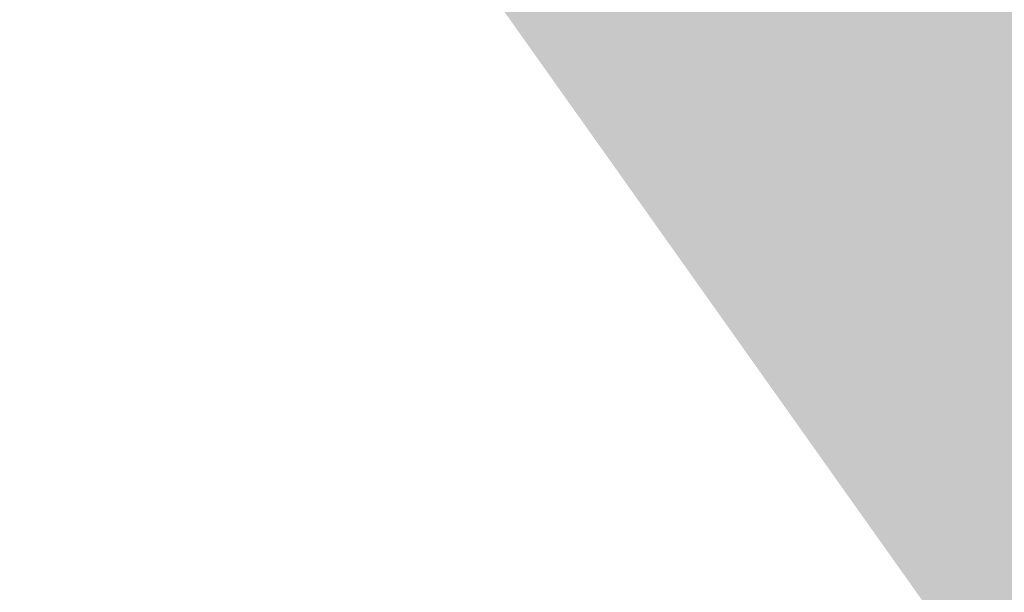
# Model space of a CAD drawing. Extents: x 306008 to 307050, y 9156110 to 9156581.
# Tile 72 of 256: x 306106.314 to 306107.488, y 9156370.078 to 9156370.761. Entities that reach past the tile are written whole.
import ezdxf

# ---------------------------------------------------------------- set-up
doc = ezdxf.new("R2010")
doc.units = 0
doc.layers.add('D32_JLN_PAGAR_HIJAU', color=7, linetype='Continuous')

msp = doc.modelspace()

# ---------------------------------------------------------------- hatches: boundary and pattern name
at = {"layer": 'D32_JLN_PAGAR_HIJAU', "true_color": 0x78aa60}
h = msp.add_hatch(color=7, dxfattribs=at)
h.dxf.hatch_style = 1
h.paths.add_polyline_path([(306112.3694, 9156365.7231), (306112.0702, 9156365.9024), (306111.7919, 9156366.1127), (306108.135, 9156369.1977), (306107.9334, 9156369.3829), (306107.7481, 9156369.5843), (306107.5804, 9156369.8007), (306104.0723, 9156374.743), (306103.9366, 9156374.9505), (306103.8172, 9156375.1677), (306086.0128, 9156410.6861), (306085.9204, 9156410.8873), (306071.8442, 9156444.5052), (306071.8046, 9156444.6044), (306062.1135, 9156470.069), (306062.0506, 9156470.25), (306055.68, 9156490.5088), (306055.6204, 9156490.7239), (306047.8909, 9156522.8704), (306034.623, 9156559.9878), (306034.5096, 9156560.382), (306032.0667, 9156571.4617), (306032.1148, 9156571.3859), (306032.1455, 9156571.3343), (306032.2572, 9156571.1295), (306032.2882, 9156571.0669), (306032.3578, 9156570.9159), (306032.4386, 9156570.7272), (306032.4388, 9156570.7268), (306032.4499, 9156570.7022), (306032.45, 9156570.7019), (306032.5584, 9156570.4725), (306032.6588, 9156570.1892), (306032.7402, 9156569.9169), (306032.7402, 9156569.9166), (306032.7464, 9156569.8971), (306032.7465, 9156569.8965), (306032.7553, 9156569.8714), (306032.7554, 9156569.8711), (306032.9098, 9156569.4467), (306032.9099, 9156569.4465), (306032.9168, 9156569.4281), (306032.917, 9156569.4277), (306032.9241, 9156569.4101), (306032.9242, 9156569.4098), (306033.0864, 9156569.0219), (306033.1597, 9156568.8267), (306034.9979, 9156560.4896), (306035.0938, 9156560.1561), (306048.3707, 9156523.0134), (306056.1065, 9156490.8408), (306056.1569, 9156490.6587), (306062.5276, 9156470.4), (306062.5808, 9156470.2468), (306072.2719, 9156444.7823), (306072.3054, 9156444.6983), (306086.3816, 9156411.0804), (306086.4598, 9156410.9102), (306104.2642, 9156375.3918), (306104.3652, 9156375.208), (306104.4801, 9156375.0324), (306107.9881, 9156370.0901), (306108.13, 9156369.907), (306108.2868, 9156369.7365), (306108.4574, 9156369.5799), (306112.1143, 9156366.4949), (306112.3498, 9156366.3169), (306112.603, 9156366.1652), (306112.871, 9156366.0416), (306120.4746, 9156363.0166), (306120.8557, 9156363.9744), (306120.2898, 9156362.552), (306112.6861, 9156365.577)])

doc.saveas('drawing.dxf')
